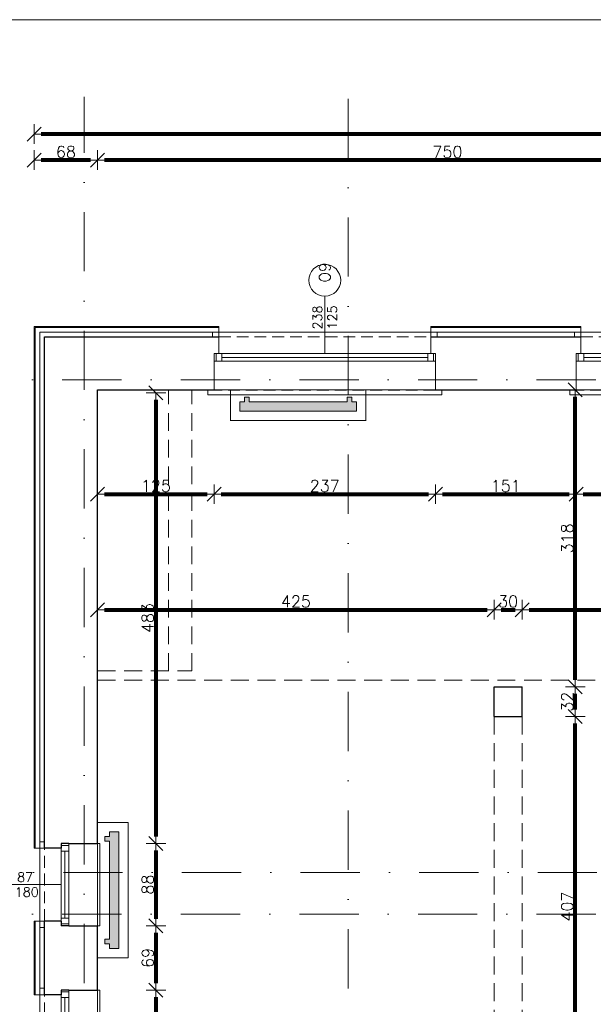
# Model space of a CAD drawing. Header units: metres. Extents: x 7408630 to 15602436, y 5561464 to 13303678.
# Tile 6 of 123: x 7410984 to 7411598, y 5563465 to 5564520. Entities that reach past the tile are written whole.
import ezdxf
from ezdxf.enums import TextEntityAlignment as Align

# ---------------------------------------------------------------- set-up
doc = ezdxf.new("R2010")
doc.units = ezdxf.units.M
doc.header["$MEASUREMENT"] = 0
for name, pattern in [('2_3', [1, 0.5, -0.5]), ('DASHDOT', [25.4, 12.7, -6.35, 0, -6.35]), ('HIDDEN', [9.525, 6.35, -3.175])]:
    doc.linetypes.add(name, pattern=pattern)
for name, color, linetype, lineweight in [('!! 0_ Istn-okna', 6, 'Continuous', 13), ('!! 0_ Istn-sciany', 3, 'Continuous', 30), ('!! 0_ Istn-widok', 1, 'Continuous', 15), ('!! 0_Istn-cienka', 4, 'Continuous', 9), ('!! 0_Opis_okna', 8, 'Continuous', 15), ('!! 0_Opis_pom', 9, 'Continuous', 13), ('!! 0_Osie', 1, 'DASHDOT', 13), ('!! 1_ tynk zewn  - nowy', 21, 'Continuous', 20), ('!! 1_OPIS POM NOWE', 140, 'Continuous', 5), ('!! 2_ remont Ocieplenie', 4, 'ZIGZAG', 5), ('!! wymiary osi', 250, 'Continuous', 5), ('0-osie-liniA', 14, 'DASHDOT', 5), ('0-osie-tx', 66, 'Continuous', 9), ('Granica', 112, 'Continuous', 80), ('Istn-cienka', 4, 'Continuous', 9), ('Istn-okna', 6, 'Continuous', 13), ('Istn-sciany', 3, 'Continuous', 20), ('Istn-widok', 1, 'Continuous', 15)]:
    doc.layers.add(name, color=color, linetype=linetype, lineweight=lineweight)
for name, color, linetype, lineweight, plot in [('!! 0_Istn-grzejniki', 7, 'Continuous', 0, False), ('!! 0_ramki', 66, 'Continuous', 9, False), ('Powierzchnia', 140, 'Continuous', 5, False)]:
    doc.layers.add(name, color=color, linetype=linetype, lineweight=lineweight, plot=plot)
doc.styles.add('50', font='ROMANS.shx', dxfattribs={"width": 0.8, "oblique": 10, "height": 10})
doc.styles.add('ARCHETYP', font='romans.shx', dxfattribs={"height": 15})
doc.styles.add('ARIAL', font='tahoma.ttf')
doc.styles.add('TXT', font='simplex.shx')
doc.linetypes.add('ZIGZAG', pattern='A,0.00254,-5.08,[131,ltypeshp.shx,S=5.08,R=0,X=-5.08,Y=0],-10.16,[131,ltypeshp.shx,S=5.08,R=180,X=5.08,Y=0],-5.08', length=20.32254)
doc.dimstyles.new('DIM50', dxfattribs={"dimscale": 5, "dimtxt": 2, "dimasz": 1, "dimexe": 0, "dimexo": 0, "dimgap": 0.5, "dimtad": 1, "dimdec": 4, "dimrnd": 0.5, "dimdsep": 46, "dimtxsty": 'TXT', "dimblk": 'TICK1', "dimblk1": 'TICK1', "dimblk2": 'TICK1', "dimsah": 1, "dimcen": 0, "dimse1": 1, "dimse2": 1, "dimclrd": 1, "dimclre": 7, "dimclrt": 9, "dimadec": 0, "dimazin": 0, "dimtfac": 1, "dimtdec": 4, "dimtmove": 2, "dimatfit": 3, "dimldrblk": 'TICK1', "dimfxl": 1, "dimtolj": 1, "dimarcsym": 0})

# ---------------------------------------------------------------- blocks, each defined once
blk = doc.blocks.new('okno 2')
at = {"layer": 'Istn-cienka', "linetype": 'HIDDEN', "ltscale": 2}
for points in [[(48367, -198652.6), (48594, -198652.6)], [(48599, -198709.6), (48362, -198709.6)]]:
    blk.add_lwpolyline(points, dxfattribs=at)
at = {"layer": 'Istn-okna'}
for points in [[(48599, -198670.6), (48362, -198670.6)], [(48591, -198674.6), (48370, -198674.6)], [(48599, -198678.6), (48362, -198678.6)]]:
    blk.add_lwpolyline(points, dxfattribs=at)
for points in [[(48370, -198670.6), (48364, -198670.6), (48364, -198678.6), (48370, -198678.6)], [(48597, -198670.6), (48591, -198670.6), (48591, -198678.6), (48597, -198678.6)]]:
    blk.add_lwpolyline(points, close=True, dxfattribs=at)
at = {"layer": 'Istn-sciany'}
for points in [[(48367, -198670.6), (48367, -198652.6)], [(48594, -198670.6), (48594, -198652.6)], [(48367, -198670.6), (48362, -198670.6)], [(48362, -198678.6), (48362, -198670.6)], [(48599, -198670.6), (48594, -198670.6)], [(48599, -198678.6), (48599, -198670.6)], [(48362, -198678.6), (48362, -198709.6)], [(48599, -198678.6), (48599, -198709.6)]]:
    blk.add_lwpolyline(points, dxfattribs=at)
at = {"layer": 'Istn-widok'}
for points in [[(48360, -198647.6), (48601, -198647.6)], [(48360, -198652.6), (48360, -198647.6)], [(48601, -198652.6), (48601, -198647.6)], [(48355, -198709.6), (48355, -198714.6)], [(48606, -198709.6), (48606, -198714.6)], [(48606, -198714.6), (48355, -198714.6)]]:
    blk.add_lwpolyline(points, dxfattribs=at)
blk = doc.blocks.new('okno 6')
at = {"layer": '!! 0_ Istn-okna'}
for points in [[(57837.7, -199038.6), (57837.7, -199126.6)], [(57841.7, -199046.6), (57841.7, -199118.6)], [(57845.7, -199038.6), (57845.7, -199126.6)]]:
    blk.add_lwpolyline(points, dxfattribs=at)
for points in [[(57837.7, -199040.6), (57837.7, -199046.6), (57845.7, -199046.6), (57845.7, -199040.6)], [(57837.7, -199118.6), (57837.7, -199124.6), (57845.7, -199124.6), (57845.7, -199118.6)]]:
    blk.add_lwpolyline(points, close=True, dxfattribs=at)
at = {"layer": '!! 0_ Istn-sciany'}
for points in [[(57837.7, -199043.6), (57819.7, -199043.6)], [(57837.7, -199038.6), (57837.7, -199043.6)], [(57845.7, -199038.6), (57837.7, -199038.6)], [(57845.7, -199038.6), (57876.7, -199038.6)], [(57837.7, -199121.6), (57819.7, -199121.6)], [(57837.7, -199121.6), (57837.7, -199126.6)], [(57845.7, -199126.6), (57837.7, -199126.6)], [(57845.7, -199126.6), (57876.7, -199126.6)]]:
    blk.add_lwpolyline(points, dxfattribs=at)
at = {"layer": '!! 0_ Istn-widok'}
for points in [[(57814.7, -199128.6), (57814.7, -199036.6)], [(57819.7, -199036.6), (57814.7, -199036.6)], [(57876.7, -199038.6), (57879.2, -199038.6)], [(57879.2, -199038.6), (57879.2, -199126.6)], [(57819.7, -199128.6), (57814.7, -199128.6)], [(57876.7, -199126.6), (57879.2, -199126.6)]]:
    blk.add_lwpolyline(points, dxfattribs=at)
at = {"layer": '!! 0_Istn-cienka', "linetype": 'HIDDEN', "ltscale": 2}
for points in [[(57819.7, -199121.6), (57819.7, -199043.6)], [(57876.7, -199038.6), (57876.7, -199126.6)]]:
    blk.add_lwpolyline(points, dxfattribs=at)
blk = doc.blocks.new('TICK1')
at = {"color": 2}
blk.add_line((-1, -1), (1, 1), dxfattribs=at)
at = {"color": 0}
for p, q in [((0, 0), (-1, 0)), ((0, -1.4), (0, 1.4))]:
    blk.add_line(p, q, dxfattribs=at)
blk = doc.blocks.new('*D1046')
at = {"layer": '!! wymiary osi', "color": 1, "lineweight": -2, "transparency": 16777216}
blk.add_line((48664.2, -197554.6), (48664.2, -197512.5), dxfattribs=at)
at = {"layer": 'DEFPOINTS', "color": 0, "transparency": 16777216}
for p in [(48664.2, -197505), (49283.2, -197505), (49283.2, -197562.1)]:
    blk.add_point(p, dxfattribs=at)
at = {"layer": '!! wymiary osi', "color": 1, "lineweight": -2, "transparency": 16777216, "xscale": 7.5, "yscale": 7.5, "zscale": 7.5}
for p, rotation in [((48664.2, -197505), 90), ((48664.2, -197562.1), 270)]:
    blk.add_blockref('TICK1', p, dxfattribs=dict(at, rotation=rotation))
at = {"layer": '!! wymiary osi', "color": 9, "transparency": 16777216, "insert": (48655.5, -197533.6), "char_height": 12.5, "attachment_point": 5, "rotation": 90, "style": 'TXT'}
blk.add_mtext('\\A1;57', dxfattribs=at)
blk = doc.blocks.new('1_ok-opis')
blk.add_line((0, 111.6), (0, 50))
blk.add_circle((0, 128.6), 17)
at = {"style": '50', "oblique": 10, "width": 0.8}
for tag, rotation, p in [('NR', 90, (0, 128.6)), ('NR', 270, (0, 128.6)), ('SZEROKOŚĆ', 90, (-8, 78.3)), ('WYSOKOŚĆ', 270, (-8, 78.3)), ('WYSOKOŚĆ', 90, (8, 78.3)), ('SZEROKOŚĆ', 270, (8, 78.3))]:
    blk.add_attdef(tag, text='', height=10, rotation=rotation, dxfattribs=at).set_placement(p, align=Align.MIDDLE)
blk = doc.blocks.new('*D734')
at = {"layer": '!! wymiary osi', "color": 1, "lineweight": -2, "transparency": 16777216}
blk.add_line((74381.9, -197237.4), (71680.9, -197237.4), dxfattribs=at)
at = {"layer": 'DEFPOINTS', "color": 0, "transparency": 16777216}
for p in [(71673.4, -197237.4), (71673.4, -197443.6), (74389.4, -197443.6)]:
    blk.add_point(p, dxfattribs=at)
at = {"layer": '!! wymiary osi', "color": 1, "lineweight": -2, "transparency": 16777216, "xscale": 7.5, "yscale": 7.5, "zscale": 7.5, "rotation": 180}
blk.add_blockref('TICK1', (71673.4, -197237.4), dxfattribs=at)
at = {"layer": '!! wymiary osi', "color": 1, "lineweight": -2, "transparency": 16777216, "xscale": 7.5, "yscale": 7.5, "zscale": 7.5}
blk.add_blockref('TICK1', (74389.4, -197237.4), dxfattribs=at)
at = {"layer": '!! wymiary osi', "color": 9, "transparency": 16777216, "insert": (73031.4, -197228.6), "char_height": 12.5, "attachment_point": 5, "style": 'TXT'}
blk.add_mtext('\\A1;2716', dxfattribs=at)
blk = doc.blocks.new('*D748')
at = {"layer": '!! wymiary osi', "color": 1, "lineweight": -2, "transparency": 16777216}
blk.add_line((72483.9, -197265.3), (71748.9, -197265.3), dxfattribs=at)
at = {"layer": 'DEFPOINTS', "color": 0, "transparency": 16777216}
for p in [(71741.4, -197265.3), (71741.4, -197511.6), (72491.4, -197511.6)]:
    blk.add_point(p, dxfattribs=at)
at = {"layer": '!! wymiary osi', "color": 1, "lineweight": -2, "transparency": 16777216, "xscale": 7.5, "yscale": 7.5, "zscale": 7.5, "rotation": 180}
blk.add_blockref('TICK1', (71741.4, -197265.3), dxfattribs=at)
at = {"layer": '!! wymiary osi', "color": 1, "lineweight": -2, "transparency": 16777216, "xscale": 7.5, "yscale": 7.5, "zscale": 7.5}
blk.add_blockref('TICK1', (72491.4, -197265.3), dxfattribs=at)
at = {"layer": '!! wymiary osi', "color": 9, "transparency": 16777216, "insert": (72116.4, -197256.5), "char_height": 12.5, "attachment_point": 5, "style": 'TXT'}
blk.add_mtext('\\A1;750', dxfattribs=at)
blk = doc.blocks.new('*D749')
at = {"layer": '!! wymiary osi', "color": 1, "lineweight": -2, "transparency": 16777216}
blk.add_line((71733.9, -197265.3), (71680.9, -197265.3), dxfattribs=at)
at = {"layer": 'DEFPOINTS', "color": 0, "transparency": 16777216}
for p in [(71673.4, -197265.3), (71673.4, -197511.6), (71741.4, -197511.6)]:
    blk.add_point(p, dxfattribs=at)
at = {"layer": '!! wymiary osi', "color": 1, "lineweight": -2, "transparency": 16777216, "xscale": 7.5, "yscale": 7.5, "zscale": 7.5, "rotation": 180}
blk.add_blockref('TICK1', (71673.4, -197265.3), dxfattribs=at)
at = {"layer": '!! wymiary osi', "color": 1, "lineweight": -2, "transparency": 16777216, "xscale": 7.5, "yscale": 7.5, "zscale": 7.5}
blk.add_blockref('TICK1', (71741.4, -197265.3), dxfattribs=at)
at = {"layer": '!! wymiary osi', "color": 9, "transparency": 16777216, "insert": (71707.4, -197256.5), "char_height": 12.5, "attachment_point": 5, "style": 'TXT'}
blk.add_mtext('\\A1;68', dxfattribs=at)
blk = doc.blocks.new('*D750')
at = {"layer": '!! wymiary osi', "color": 1, "lineweight": -2, "transparency": 16777216}
blk.add_line((71748.9, -197623.2), (71858.9, -197623.2), dxfattribs=at)
at = {"layer": 'DEFPOINTS', "color": 0, "transparency": 16777216}
for p in [(71741.4, -197511.6), (71866.4, -197511.6), (71866.4, -197623.2)]:
    blk.add_point(p, dxfattribs=at)
at = {"layer": '!! wymiary osi', "color": 1, "lineweight": -2, "transparency": 16777216, "xscale": 7.5, "yscale": 7.5, "zscale": 7.5, "rotation": 180}
blk.add_blockref('TICK1', (71741.4, -197623.2), dxfattribs=at)
at = {"layer": '!! wymiary osi', "color": 1, "lineweight": -2, "transparency": 16777216, "xscale": 7.5, "yscale": 7.5, "zscale": 7.5}
blk.add_blockref('TICK1', (71866.4, -197623.2), dxfattribs=at)
at = {"layer": '!! wymiary osi', "color": 9, "transparency": 16777216, "insert": (71803.9, -197614.4), "char_height": 12.5, "attachment_point": 5, "style": 'TXT'}
blk.add_mtext('\\A1;125', dxfattribs=at)
blk = doc.blocks.new('*D751')
at = {"layer": '!! wymiary osi', "color": 1, "lineweight": -2, "transparency": 16777216}
blk.add_line((71873.9, -197623.2), (72095.9, -197623.2), dxfattribs=at)
at = {"layer": 'DEFPOINTS', "color": 0, "transparency": 16777216}
for p in [(71866.4, -197511.6), (72103.4, -197509.6), (72103.4, -197623.2)]:
    blk.add_point(p, dxfattribs=at)
at = {"layer": '!! wymiary osi', "color": 1, "lineweight": -2, "transparency": 16777216, "xscale": 7.5, "yscale": 7.5, "zscale": 7.5, "rotation": 180}
blk.add_blockref('TICK1', (71866.4, -197623.2), dxfattribs=at)
at = {"layer": '!! wymiary osi', "color": 1, "lineweight": -2, "transparency": 16777216, "xscale": 7.5, "yscale": 7.5, "zscale": 7.5}
blk.add_blockref('TICK1', (72103.4, -197623.2), dxfattribs=at)
at = {"layer": '!! wymiary osi', "color": 9, "transparency": 16777216, "insert": (71984.9, -197614.4), "char_height": 12.5, "attachment_point": 5, "style": 'TXT'}
blk.add_mtext('\\A1;237', dxfattribs=at)
blk = doc.blocks.new('*D752')
at = {"layer": '!! wymiary osi', "color": 1, "lineweight": -2, "transparency": 16777216}
blk.add_line((72110.9, -197623.2), (72246.9, -197623.2), dxfattribs=at)
at = {"layer": 'DEFPOINTS', "color": 0, "transparency": 16777216}
for p in [(72103.4, -197509.6), (72254.4, -197509.6), (72254.4, -197623.2)]:
    blk.add_point(p, dxfattribs=at)
at = {"layer": '!! wymiary osi', "color": 1, "lineweight": -2, "transparency": 16777216, "xscale": 7.5, "yscale": 7.5, "zscale": 7.5, "rotation": 180}
blk.add_blockref('TICK1', (72103.4, -197623.2), dxfattribs=at)
at = {"layer": '!! wymiary osi', "color": 1, "lineweight": -2, "transparency": 16777216, "xscale": 7.5, "yscale": 7.5, "zscale": 7.5}
blk.add_blockref('TICK1', (72254.4, -197623.2), dxfattribs=at)
at = {"layer": '!! wymiary osi', "color": 9, "transparency": 16777216, "insert": (72178.9, -197614.4), "char_height": 12.5, "attachment_point": 5, "style": 'TXT'}
blk.add_mtext('\\A1;151', dxfattribs=at)
blk = doc.blocks.new('*D753')
at = {"layer": '!! wymiary osi', "color": 1, "lineweight": -2, "transparency": 16777216}
blk.add_line((72261.9, -197623.2), (72483.9, -197623.2), dxfattribs=at)
at = {"layer": 'DEFPOINTS', "color": 0, "transparency": 16777216}
for p in [(72254.4, -197509.6), (72491.4, -197511.6), (72491.4, -197623.2)]:
    blk.add_point(p, dxfattribs=at)
at = {"layer": '!! wymiary osi', "color": 1, "lineweight": -2, "transparency": 16777216, "xscale": 7.5, "yscale": 7.5, "zscale": 7.5, "rotation": 180}
blk.add_blockref('TICK1', (72254.4, -197623.2), dxfattribs=at)
at = {"layer": '!! wymiary osi', "color": 1, "lineweight": -2, "transparency": 16777216, "xscale": 7.5, "yscale": 7.5, "zscale": 7.5}
blk.add_blockref('TICK1', (72491.4, -197623.2), dxfattribs=at)
at = {"layer": '!! wymiary osi', "color": 9, "transparency": 16777216, "insert": (72372.9, -197614.4), "char_height": 12.5, "attachment_point": 5, "style": 'TXT'}
blk.add_mtext('\\A1;237', dxfattribs=at)
blk = doc.blocks.new('*D772')
at = {"layer": '!! wymiary osi', "color": 1, "lineweight": -2, "transparency": 16777216}
blk.add_line((71748.9, -197747), (72158.9, -197747), dxfattribs=at)
at = {"layer": 'DEFPOINTS', "color": 0, "transparency": 16777216}
for p in [(72166.4, -197747), (72166.4, -197861.6), (71741.4, -197881.6)]:
    blk.add_point(p, dxfattribs=at)
at = {"layer": '!! wymiary osi', "color": 1, "lineweight": -2, "transparency": 16777216, "xscale": 7.5, "yscale": 7.5, "zscale": 7.5, "rotation": 180}
blk.add_blockref('TICK1', (71741.4, -197747), dxfattribs=at)
at = {"layer": '!! wymiary osi', "color": 1, "lineweight": -2, "transparency": 16777216, "xscale": 7.5, "yscale": 7.5, "zscale": 7.5}
blk.add_blockref('TICK1', (72166.4, -197747), dxfattribs=at)
at = {"layer": '!! wymiary osi', "color": 9, "transparency": 16777216, "insert": (71953.9, -197738.2), "char_height": 12.5, "attachment_point": 5, "style": 'TXT'}
blk.add_mtext('\\A1;425', dxfattribs=at)
blk = doc.blocks.new('*D773')
at = {"layer": '!! wymiary osi', "color": 1, "lineweight": -2, "transparency": 16777216}
blk.add_line((72173.9, -197747), (72188.9, -197747), dxfattribs=at)
at = {"layer": 'DEFPOINTS', "color": 0, "transparency": 16777216}
for p in [(72196.4, -197747), (72196.4, -197829.6), (72166.4, -197861.6)]:
    blk.add_point(p, dxfattribs=at)
at = {"layer": '!! wymiary osi', "color": 1, "lineweight": -2, "transparency": 16777216, "xscale": 7.5, "yscale": 7.5, "zscale": 7.5, "rotation": 180}
blk.add_blockref('TICK1', (72166.4, -197747), dxfattribs=at)
at = {"layer": '!! wymiary osi', "color": 1, "lineweight": -2, "transparency": 16777216, "xscale": 7.5, "yscale": 7.5, "zscale": 7.5}
blk.add_blockref('TICK1', (72196.4, -197747), dxfattribs=at)
at = {"layer": '!! wymiary osi', "color": 9, "transparency": 16777216, "insert": (72181.4, -197738.2), "char_height": 12.5, "attachment_point": 5, "style": 'TXT'}
blk.add_mtext('\\A1;30', dxfattribs=at)
blk = doc.blocks.new('*D774')
at = {"layer": '!! wymiary osi', "color": 1, "lineweight": -2, "transparency": 16777216}
blk.add_line((72203.9, -197747), (72606.9, -197747), dxfattribs=at)
at = {"layer": 'DEFPOINTS', "color": 0, "transparency": 16777216}
for p in [(72614.4, -197747), (72196.4, -197829.6), (72614.4, -197829.6)]:
    blk.add_point(p, dxfattribs=at)
at = {"layer": '!! wymiary osi', "color": 1, "lineweight": -2, "transparency": 16777216, "xscale": 7.5, "yscale": 7.5, "zscale": 7.5, "rotation": 180}
blk.add_blockref('TICK1', (72196.4, -197747), dxfattribs=at)
at = {"layer": '!! wymiary osi', "color": 1, "lineweight": -2, "transparency": 16777216, "xscale": 7.5, "yscale": 7.5, "zscale": 7.5}
blk.add_blockref('TICK1', (72614.4, -197747), dxfattribs=at)
at = {"layer": '!! wymiary osi', "color": 9, "transparency": 16777216, "insert": (72405.4, -197738.2), "char_height": 12.5, "attachment_point": 5, "style": 'TXT'}
blk.add_mtext('\\A1;418', dxfattribs=at)
blk = doc.blocks.new('*D777')
at = {"layer": '!! wymiary osi', "color": 1, "lineweight": -2, "transparency": 16777216}
blk.add_line((72253.4, -198261.1), (72253.4, -197869.1), dxfattribs=at)
at = {"layer": 'DEFPOINTS', "color": 0, "transparency": 16777216}
for p in [(72196.4, -197861.6), (72253.4, -197861.6), (72240.2, -198268.6)]:
    blk.add_point(p, dxfattribs=at)
at = {"layer": '!! wymiary osi', "color": 1, "lineweight": -2, "transparency": 16777216, "xscale": 7.5, "yscale": 7.5, "zscale": 7.5}
for p, rotation in [((72253.4, -197861.6), 90), ((72253.4, -198268.6), 270)]:
    blk.add_blockref('TICK1', p, dxfattribs=dict(at, rotation=rotation))
at = {"layer": '!! wymiary osi', "color": 9, "transparency": 16777216, "insert": (72244.7, -198065.1), "char_height": 12.5, "attachment_point": 5, "rotation": 90, "style": 'TXT'}
blk.add_mtext('\\A1;407', dxfattribs=at)
blk = doc.blocks.new('*D778')
at = {"layer": '!! wymiary osi', "color": 1, "lineweight": -2, "transparency": 16777216}
blk.add_line((72253.4, -197854.1), (72253.4, -197837.1), dxfattribs=at)
at = {"layer": 'DEFPOINTS', "color": 0, "transparency": 16777216}
for p in [(72196.4, -197829.6), (72253.4, -197829.6), (72196.4, -197861.6)]:
    blk.add_point(p, dxfattribs=at)
at = {"layer": '!! wymiary osi', "color": 1, "lineweight": -2, "transparency": 16777216, "xscale": 7.5, "yscale": 7.5, "zscale": 7.5}
for p, rotation in [((72253.4, -197829.6), 90), ((72253.4, -197861.6), 270)]:
    blk.add_blockref('TICK1', p, dxfattribs=dict(at, rotation=rotation))
at = {"layer": '!! wymiary osi', "color": 9, "transparency": 16777216, "insert": (72244.7, -197845.6), "char_height": 12.5, "attachment_point": 5, "rotation": 90, "style": 'TXT'}
blk.add_mtext('\\A1;32', dxfattribs=at)
blk = doc.blocks.new('*D779')
at = {"layer": '!! wymiary osi', "color": 1, "lineweight": -2, "transparency": 16777216}
blk.add_line((72253.4, -197822.1), (72253.4, -197519.1), dxfattribs=at)
at = {"layer": 'DEFPOINTS', "color": 0, "transparency": 16777216}
for p in [(72196.4, -197511.6), (72253.4, -197511.6), (72196.4, -197829.6)]:
    blk.add_point(p, dxfattribs=at)
at = {"layer": '!! wymiary osi', "color": 1, "lineweight": -2, "transparency": 16777216, "xscale": 7.5, "yscale": 7.5, "zscale": 7.5}
for p, rotation in [((72253.4, -197511.6), 90), ((72253.4, -197829.6), 270)]:
    blk.add_blockref('TICK1', p, dxfattribs=dict(at, rotation=rotation))
at = {"layer": '!! wymiary osi', "color": 9, "transparency": 16777216, "insert": (72244.7, -197670.6), "char_height": 12.5, "attachment_point": 5, "rotation": 90, "style": 'TXT'}
blk.add_mtext('\\A1;318', dxfattribs=at)
blk = doc.blocks.new('*D780')
at = {"layer": '!! wymiary osi', "color": 1, "lineweight": -2, "transparency": 16777216}
blk.add_line((71210, -197451.1), (71210, -198233.1), dxfattribs=at)
at = {"layer": 'DEFPOINTS', "color": 0, "transparency": 16777216}
for p in [(71673.4, -197443.6), (71210, -198240.6), (71673.4, -198240.6)]:
    blk.add_point(p, dxfattribs=at)
at = {"layer": '!! wymiary osi', "color": 1, "lineweight": -2, "transparency": 16777216, "xscale": 7.5, "yscale": 7.5, "zscale": 7.5}
for p, rotation in [((71210, -197443.6), 90), ((71210, -198240.6), 270)]:
    blk.add_blockref('TICK1', p, dxfattribs=dict(at, rotation=rotation))
at = {"layer": '!! wymiary osi', "color": 9, "transparency": 16777216, "insert": (71201.3, -197842.1), "char_height": 12.5, "attachment_point": 5, "rotation": 90, "style": 'TXT'}
blk.add_mtext('\\A1;797', dxfattribs=at)
blk = doc.blocks.new('*D782')
at = {"layer": '!! wymiary osi', "color": 1, "lineweight": -2, "transparency": 16777216}
blk.add_line((71258.1, -197522), (71258.1, -198260.1), dxfattribs=at)
at = {"layer": 'DEFPOINTS', "color": 0, "transparency": 16777216}
for p in [(71744.3, -197514.5), (71258.1, -198267.6), (71744.3, -198267.6)]:
    blk.add_point(p, dxfattribs=at)
at = {"layer": '!! wymiary osi', "color": 1, "lineweight": -2, "transparency": 16777216, "xscale": 7.5, "yscale": 7.5, "zscale": 7.5}
for p, rotation in [((71258.1, -197514.5), 90), ((71258.1, -198267.6), 270)]:
    blk.add_blockref('TICK1', p, dxfattribs=dict(at, rotation=rotation))
at = {"layer": '!! wymiary osi', "color": 9, "transparency": 16777216, "insert": (71249.4, -197891), "char_height": 12.5, "attachment_point": 5, "rotation": 90, "style": 'TXT'}
blk.add_mtext('\\A1;753', dxfattribs=at)
blk = doc.blocks.new('*D788')
at = {"layer": '!! wymiary osi', "color": 1, "lineweight": -2, "transparency": 16777216}
blk.add_line((71258.1, -197507), (71258.1, -197451.1), dxfattribs=at)
at = {"layer": 'DEFPOINTS', "color": 0, "transparency": 16777216}
for p in [(71258.1, -197443.6), (71744.3, -197443.6), (71744.3, -197514.5)]:
    blk.add_point(p, dxfattribs=at)
at = {"layer": '!! wymiary osi', "color": 1, "lineweight": -2, "transparency": 16777216, "xscale": 7.5, "yscale": 7.5, "zscale": 7.5}
for p, rotation in [((71258.1, -197443.6), 90), ((71258.1, -197514.5), 270)]:
    blk.add_blockref('TICK1', p, dxfattribs=dict(at, rotation=rotation))
at = {"layer": '!! wymiary osi', "color": 9, "transparency": 16777216, "insert": (71249.4, -197479), "char_height": 12.5, "attachment_point": 5, "rotation": 90, "style": 'TXT'}
blk.add_mtext('\\A1;71', dxfattribs=at)
blk = doc.blocks.new('*D789')
at = {"layer": '!! wymiary osi', "color": 1, "lineweight": -2, "transparency": 16777216}
blk.add_line((71804, -197522), (71804, -197990.1), dxfattribs=at)
at = {"layer": 'DEFPOINTS', "color": 0, "transparency": 16777216}
for p in [(71744.3, -197514.5), (71741.4, -197997.6), (71804, -197997.6)]:
    blk.add_point(p, dxfattribs=at)
at = {"layer": '!! wymiary osi', "color": 1, "lineweight": -2, "transparency": 16777216, "xscale": 7.5, "yscale": 7.5, "zscale": 7.5}
for p, rotation in [((71804, -197514.5), 90), ((71804, -197997.6), 270)]:
    blk.add_blockref('TICK1', p, dxfattribs=dict(at, rotation=rotation))
at = {"layer": '!! wymiary osi', "color": 9, "transparency": 16777216, "insert": (71795.2, -197756), "char_height": 12.5, "attachment_point": 5, "rotation": 90, "style": 'TXT'}
blk.add_mtext('\\A1;483', dxfattribs=at)
blk = doc.blocks.new('*D790')
at = {"layer": '!! wymiary osi', "color": 1, "lineweight": -2, "transparency": 16777216}
blk.add_line((71804, -198005.1), (71804, -198078.1), dxfattribs=at)
at = {"layer": 'DEFPOINTS', "color": 0, "transparency": 16777216}
for p in [(71741.4, -197997.6), (71741.4, -198085.6), (71804, -198085.6)]:
    blk.add_point(p, dxfattribs=at)
at = {"layer": '!! wymiary osi', "color": 1, "lineweight": -2, "transparency": 16777216, "xscale": 7.5, "yscale": 7.5, "zscale": 7.5}
for p, rotation in [((71804, -197997.6), 90), ((71804, -198085.6), 270)]:
    blk.add_blockref('TICK1', p, dxfattribs=dict(at, rotation=rotation))
at = {"layer": '!! wymiary osi', "color": 9, "transparency": 16777216, "insert": (71795.2, -198041.6), "char_height": 12.5, "attachment_point": 5, "rotation": 90, "style": 'TXT'}
blk.add_mtext('\\A1;88', dxfattribs=at)
blk = doc.blocks.new('*D791')
at = {"layer": '!! wymiary osi', "color": 1, "lineweight": -2, "transparency": 16777216}
blk.add_line((71804, -198093.1), (71804, -198147.1), dxfattribs=at)
at = {"layer": 'DEFPOINTS', "color": 0, "transparency": 16777216}
for p in [(71741.4, -198085.6), (71741.4, -198154.6), (71804, -198154.6)]:
    blk.add_point(p, dxfattribs=at)
at = {"layer": '!! wymiary osi', "color": 1, "lineweight": -2, "transparency": 16777216, "xscale": 7.5, "yscale": 7.5, "zscale": 7.5}
for p, rotation in [((71804, -198085.6), 90), ((71804, -198154.6), 270)]:
    blk.add_blockref('TICK1', p, dxfattribs=dict(at, rotation=rotation))
at = {"layer": '!! wymiary osi', "color": 9, "transparency": 16777216, "insert": (71795.2, -198120.1), "char_height": 12.5, "attachment_point": 5, "rotation": 90, "style": 'TXT'}
blk.add_mtext('\\A1;69', dxfattribs=at)
blk = doc.blocks.new('*D792')
at = {"layer": '!! wymiary osi', "color": 1, "lineweight": -2, "transparency": 16777216}
blk.add_line((71804, -198162.1), (71804, -198235.1), dxfattribs=at)
at = {"layer": 'DEFPOINTS', "color": 0, "transparency": 16777216}
for p in [(71741.4, -198154.6), (71741.4, -198242.6), (71804, -198242.6)]:
    blk.add_point(p, dxfattribs=at)
at = {"layer": '!! wymiary osi', "color": 1, "lineweight": -2, "transparency": 16777216, "xscale": 7.5, "yscale": 7.5, "zscale": 7.5}
for p, rotation in [((71804, -198154.6), 90), ((71804, -198242.6), 270)]:
    blk.add_blockref('TICK1', p, dxfattribs=dict(at, rotation=rotation))
at = {"layer": '!! wymiary osi', "color": 9, "transparency": 16777216, "insert": (71795.2, -198198.6), "char_height": 12.5, "attachment_point": 5, "rotation": 90, "style": 'TXT'}
blk.add_mtext('\\A1;88', dxfattribs=at)
blk = doc.blocks.new('BLOK OSI')
at = {"layer": '0-osie-liniA', "ltscale": 5}
for points in [[(49283.21142, -199860.81919), (49283.21142, -197258.8316)], [(49566.21142, -199866.5098), (49566.21142, -197259.3316)], [(48624.30568, -197562.0883), (53810.60983, -197562.0883)], [(48625.50568, -198090.0883), (53810.60983, -198090.0883)], [(48624.30568, -198134.5883), (52188.53244, -198134.5883)]]:
    blk.add_lwpolyline(points, dxfattribs=at)
at = {"layer": '!! wymiary osi'}
dim = blk.add_linear_dim(base=(48664.20401, -197505.04847), p1=(49283.21142, -197562.0883), p2=(49283.21142, -197505.04847), angle=90, dimstyle='DIM50', dxfattribs=at)
dim.commit()
dim.dimension.update_dxf_attribs({"geometry": '*D1046', "text_midpoint": (48655.45401, -197533.56839)})
blk = doc.blocks.new('A$C9c944097')
at = {"layer": '!! 0_Istn-grzejniki', "true_color": 0xe93820}
h = blk.add_hatch(color=20, dxfattribs=at)
h.dxf.hatch_style = 1
h.paths.add_polyline_path([(637, -3141.06325), (637, -3146.06325), (642, -3146.06325), (642, -3156.06325), (517, -3156.06325), (517, -3146.06325), (522, -3146.06325), (522, -3141.06325), (527, -3141.06325), (527, -3146.06325), (632, -3146.06325), (632, -3141.06325)])
h = blk.add_hatch(color=20, dxfattribs=at)
h.dxf.hatch_style = 1
h.paths.add_polyline_path([(372.09112, -3611.97213), (377.09112, -3611.97213), (377.09112, -3606.97213), (387.09112, -3606.97213), (387.09112, -3731.97213), (377.09112, -3731.97213), (377.09112, -3726.97213), (372.09112, -3726.97213), (372.09112, -3721.97213), (377.09112, -3721.97213), (377.09112, -3616.97213), (372.09112, -3616.97213)])
at = {"layer": '!! 0_ Istn-sciany'}
for p, q in [((307.5, -3624.47213), (307.5, -3076.47213)), ((307.5, -3076.47213), (494.5, -3076.47213)), ((721.5, -3076.47213), (882.5, -3076.47213)), ((307.5, -3781.47213), (307.5, -3702.47213))]:
    blk.add_line(p, q, dxfattribs=at)
for points in [[(364.5, -3619.47213), (364.5, -3133.47213), (489.5, -3133.47213)], [(726.5, -3133.47213), (877.5, -3133.47213)], [(789.5, -3451.47213), (819.5, -3451.47213)], [(789.5, -3483.47213), (789.5, -3451.47213)], [(819.5, -3483.47213), (819.5, -3451.47213)], [(789.5, -3483.47213), (819.5, -3483.47213)], [(364.5, -3776.47213), (364.5, -3707.47213)]]:
    blk.add_lwpolyline(points, dxfattribs=at)
at = {"layer": '!! 0_ Istn-widok', "linetype": 'HIDDEN', "ltscale": 3}
for points in [[(440.5, -3434.47213), (440.5, -3133.47213)], [(465.5, -3434.47213), (465.5, -3133.47213)], [(364.5, -3434.47213), (465.5, -3434.47213)], [(364.5, -3444.47213), (3016.5, -3444.47213)], [(789.5, -3483.47213), (789.5, -3873.47213)], [(819.5, -3483.47213), (819.5, -3873.47213)]]:
    blk.add_lwpolyline(points, dxfattribs=at)
at = {"layer": '!! 0_Istn-grzejniki', "linetype": '2_3', "ltscale": 10, "const_width": 1}
blk.add_lwpolyline([(507, -3133.47213), (507, -3166.06325), (652, -3166.06325), (652, -3133.47213)], dxfattribs=at)
at = {"layer": '!! 0_Istn-grzejniki'}
for points in [[(637, -3141.06325), (637, -3146.06325), (642, -3146.06325), (642, -3156.06325), (517, -3156.06325), (517, -3146.06325), (522, -3146.06325), (522, -3141.06325), (527, -3141.06325), (527, -3146.06325), (632, -3146.06325), (632, -3141.06325)], [(372.09112, -3611.97213), (377.09112, -3611.97213), (377.09112, -3606.97213), (387.09112, -3606.97213), (387.09112, -3731.97213), (377.09112, -3731.97213), (377.09112, -3726.97213), (372.09112, -3726.97213), (372.09112, -3721.97213), (377.09112, -3721.97213), (377.09112, -3616.97213), (372.09112, -3616.97213)]]:
    blk.add_lwpolyline(points, close=True, dxfattribs=at)
blk.add_lwpolyline([(364.5, -3741.97213), (397.09112, -3741.97213), (397.09112, -3596.97213), (364.5, -3596.97213)], dxfattribs=at)
at = {"layer": '!! 0_ramki'}
blk.add_lwpolyline([(-371.78226, -2736.72437), (3828.21774, -2736.72437), (3828.21774, -5706.72437), (-371.78226, -5706.72437)], close=True, dxfattribs=at)
at = {"layer": '!! 1_ tynk zewn  - nowy'}
for points in [[(296.5, -3624.47213), (296.5, -3065.47213), (494.5, -3065.47213)], [(297.5, -3624.47213), (297.5, -3066.47213), (494.5, -3066.47213)], [(494.5, -3076.47213), (494.5, -3065.47213)], [(721.5, -3065.47213), (882.5, -3065.47213)], [(721.5, -3076.47213), (721.5, -3065.47213)], [(721.5, -3066.47213), (882.5, -3066.47213)], [(882.5, -3076.47213), (882.5, -3065.47213)], [(307.5, -3624.47213), (296.5, -3624.47213)], [(296.5, -3781.47213), (296.5, -3702.47213)], [(307.5, -3702.47213), (296.5, -3702.47213)], [(297.5, -3781.47213), (297.5, -3702.47213)], [(307.5, -3781.47213), (296.5, -3781.47213)]]:
    blk.add_lwpolyline(points, dxfattribs=at)
at = {"layer": '!! 2_ remont Ocieplenie', "linetype": 'ZIGZAG', "ltscale": 0.75}
for points in [[(302.5, -3624.47213), (302.5, -3071.47213), (494.5, -3071.47213)], [(721.5, -3071.47213), (882.5, -3071.47213)], [(302.5, -3781.47213), (302.5, -3702.47213)]]:
    blk.add_lwpolyline(points, dxfattribs=at)
at = {"layer": 'Powierzchnia'}
blk.add_lwpolyline([(1588.5, -3873.47213), (364.5, -3873.47213), (364.5, -3133.47213), (1588.5, -3133.47213)], close=True, dxfattribs=at)
at = {"layer": '!! 0_Opis_okna'}
ref = blk.add_blockref('1_ok-opis', (608, -3144.47213), dxfattribs=at)
ref.add_attrib('WYSOKOŚĆ', '125', dxfattribs={"layer": '0', "height": 10, "rotation": 90, "style": 'ARCHETYP'}).set_placement((616, -3055.75172), align=Align.MIDDLE)
ref.add_attrib('SZEROKOŚĆ', '238', dxfattribs={"layer": '0', "height": 10, "rotation": 90, "style": 'ARCHETYP'}).set_placement((600, -3055.85481), align=Align.MIDDLE)
ref.add_attrib('NR', 'O9', dxfattribs={"layer": '0', "height": 12, "rotation": 90, "style": 'ARCHETYP'}).set_placement((608, -3007.57068), align=Align.MIDDLE)
ref = blk.add_blockref('1_ok-opis', (375.5, -3663.47213), dxfattribs=dict(at, rotation=89.99999999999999))
ref.add_attrib('SZEROKOŚĆ', '87', dxfattribs={"layer": '0', "height": 10, "style": 'ARCHETYP'}).set_placement((286.77959, -3655.47213), align=Align.MIDDLE)
ref.add_attrib('WYSOKOŚĆ', '180', dxfattribs={"layer": '0', "height": 10, "style": 'ARCHETYP'}).set_placement((288.55305, -3671.47213), align=Align.MIDDLE)
ref.add_attrib('NR', 'O7', dxfattribs={"layer": '0', "height": 12, "style": 'ARCHETYP'}).set_placement((238.59855, -3663.47213), align=Align.MIDDLE)
at = {"layer": '!! 0_Osie'}
blk.add_blockref('BLOK OSI', (-48933.21142, 194439.57635), dxfattribs=at)
for p in [(-47872.48171, 195576.08898), (-47484.48171, 195576.08898)]:
    blk.add_blockref('okno 2', p)
at = {"layer": '0-osie-tx'}
for p in [(-57512.18164, 195419.11618), (-57512.18164, 195262.11618)]:
    blk.add_blockref('okno 6', p, dxfattribs=at)
at = {"layer": '!! 0_Opis_pom', "ltscale": 0.7, "style": 'ARIAL'}
for tag, p in [('B2,14', (2497.12282, -23.97252)), ('B2,12', (1965.56932, -35.77631)), ('B2,11', (1692.08817, -60.77765)), ('B2,16', (3818.15438, -63.71828)), ('B2,19.1', (5324.74708, -87.92078)), ('B2,17', (4129.82322, -93.25972)), ('B2,10', (1351.71035, -111.25665)), ('B2,15', (3189.46558, -109.69496)), ('B2,13', (2272.99389, -121.89624)), ('A2,5', (1075.52681, -127.78965)), ('B2,18', (4545.51277, -234.12017)), ('B2,19', (5775.76711, -239.42159)), ('A2,4', (318.83322, -329.3265)), ('A2.1', (994.53557, -353.44633)), ('B2.7', (3171.3557, -458.01164)), ('B2.2', (3599.26223, -690.3637)), ('A2.2', (994.53557, -692.67095)), ('B2,21', (4593.23787, -912.69388)), ('A2.3', (455.44717, -940.66614)), ('B2,9', (1798.58924, -939.09545)), ('B2,4', (3116.67143, -940.65712)), ('B2,3', (3297.35823, -941.16418)), ('B2,8', (2517.28573, -960.07338)), ('B2,20', (5834.09772, -965.70749)), ('B2.1', (3927.81794, -970.24709)), ('B2,5', (3309.56672, -1129.12418)), ('B2,6', (3122.36837, -1171.43557)), ('C2,2', (3435.86614, -1487.77973)), ('C2,1', (3957.73656, -2408.10352)), ('C2,3', (3457.72791, -2555.15039)), ('D1,1', (2554.19917, -3205.91504)), ('C2,4', (3866.78124, -3285.77383)), ('D1,4', (1780.27581, -3366.18103)), ('D1,6', (1380.86316, -3373.10994)), ('D1,3', (2098.36626, -3546.18257)), ('C2,5', (3178.15957, -3610.67242)), ('D1,5', (1914.6928, -3621.18339)), ('D1,2', (2201.15492, -3794.18451)), ('D1,7', (477.95048, -4408.76849)), ('D1,8', (338.43039, -4834.32895))]:
    blk.add_attdef(tag, text='', height=11.968, dxfattribs=at).set_placement(p, align=Align.MIDDLE_CENTER)
at = {"layer": '!! 1_OPIS POM NOWE', "style": 'ARIAL'}
for tag, p in [('C2.5B', (3593.7377, -3168.5911)), ('C2,5C', (3526.78796, -3281.02046)), ('C2.4', (3997.15534, -3347.99835)), ('E2,2', (2945.33506, -3413.31629)), ('C2,5A', (3566.4961, -3615.37865)), ('E2.9', (3984.52714, -3783.77287)), ('E2.7', (4645.53364, -3784.14655)), ('D1,2', (2903.25587, -3794.18451)), ('E2.2', (3405.83089, -4049.74196)), ('E2.8', (4380.36687, -4058.97571)), ('E2.6', (5154.87983, -4066.29138)), ('E2.1', (4427.07303, -4318.94156)), ('E2,3', (3401.59976, -4465.83792)), ('E2.4', (3758.95342, -4705.0924)), ('E2.5', (5238.11734, -4786.79525))]:
    blk.add_attdef(tag, text='', height=11.968, dxfattribs=at).set_placement(p, align=Align.MIDDLE_CENTER)
at = {"layer": '!! wymiary osi'}
for base, p1, p2, picture, middle in [((296.5, -2859.26762), (3012.5, -3065.47213), (296.5, -3065.47213), '*D734', (1654.5, -2850.51762)), ((296.5, -2887.16659), (364.5, -3133.47213), (296.5, -3133.47213), '*D749', (330.5, -2878.41659)), ((364.5, -2887.16659), (1114.5, -3133.47213), (364.5, -3133.47213), '*D748', (739.5, -2878.41659)), ((726.5, -3245.07463), (489.5, -3133.47213), (726.5, -3131.43902), '*D751', (608, -3236.32463)), ((877.5, -3245.07463), (726.5, -3131.43902), (877.5, -3131.43902), '*D752', (802, -3236.32463)), ((1114.5, -3245.07463), (877.5, -3131.43902), (1114.5, -3133.47213), '*D753', (996, -3236.32463)), ((489.5, -3245.07463), (364.5, -3133.47213), (489.5, -3133.47213), '*D750', (427, -3236.32463)), ((789.5, -3368.85847), (364.5, -3503.47213), (789.5, -3483.47213), '*D772', (577, -3360.10847)), ((819.5, -3368.85847), (789.5, -3483.47213), (819.5, -3451.47213), '*D773', (804.5, -3360.10847)), ((1237.5, -3368.85847), (819.5, -3451.47213), (1237.5, -3451.47213), '*D774', (1028.5, -3360.10847))]:
    dim = blk.add_linear_dim(base=base, p1=p1, p2=p2, dimstyle='DIM50', dxfattribs=at)
    dim.commit()
    dim.dimension.update_dxf_attribs({"geometry": picture, "text_midpoint": middle, "insert": (-71376.92327, 194378.11618)})
for base, p1, p2, picture, middle in [((-166.92305, -3862.47213), (296.5, -3065.47213), (296.5, -3862.47213), '*D780', (-175.67305, -3463.97213)), ((-118.81985, -3065.47213), (367.36752, -3136.33965), (367.36752, -3065.47213), '*D788', (-127.56985, -3100.90589)), ((-118.81985, -3889.47213), (367.36752, -3136.33965), (367.36752, -3889.47213), '*D782', (-127.56985, -3512.90589)), ((427.04381, -3619.47213), (367.36752, -3136.33965), (364.5, -3619.47213), '*D789', (418.29381, -3377.90589)), ((876.52438, -3133.47213), (819.5, -3451.47213), (819.5, -3133.47213), '*D779', (867.77438, -3292.47213)), ((876.52438, -3451.47213), (819.5, -3483.47213), (819.5, -3451.47213), '*D778', (867.77438, -3467.47213)), ((876.52438, -3483.47213), (863.31421, -3890.47213), (819.5, -3483.47213), '*D777', (867.77438, -3686.97213)), ((427.04381, -3707.47213), (364.5, -3619.47213), (364.5, -3707.47213), '*D790', (418.29381, -3663.47213)), ((427.04381, -3776.47213), (364.5, -3707.47213), (364.5, -3776.47213), '*D791', (418.29381, -3741.97213)), ((427.04381, -3864.47213), (364.5, -3776.47213), (364.5, -3864.47213), '*D792', (418.29381, -3820.47213))]:
    dim = blk.add_linear_dim(base=base, p1=p1, p2=p2, angle=90, dimstyle='DIM50', dxfattribs=at)
    dim.commit()
    dim.dimension.update_dxf_attribs({"geometry": picture, "text_midpoint": middle, "insert": (-71376.92327, 194378.11618)})

msp = doc.modelspace()

# ---------------------------------------------------------------- block references
at = {"layer": 'Granica'}
msp.add_blockref('A$C9c944097', (7410702.59401, 5567256.9858), dxfattribs=at)

doc.saveas('drawing.dxf')
